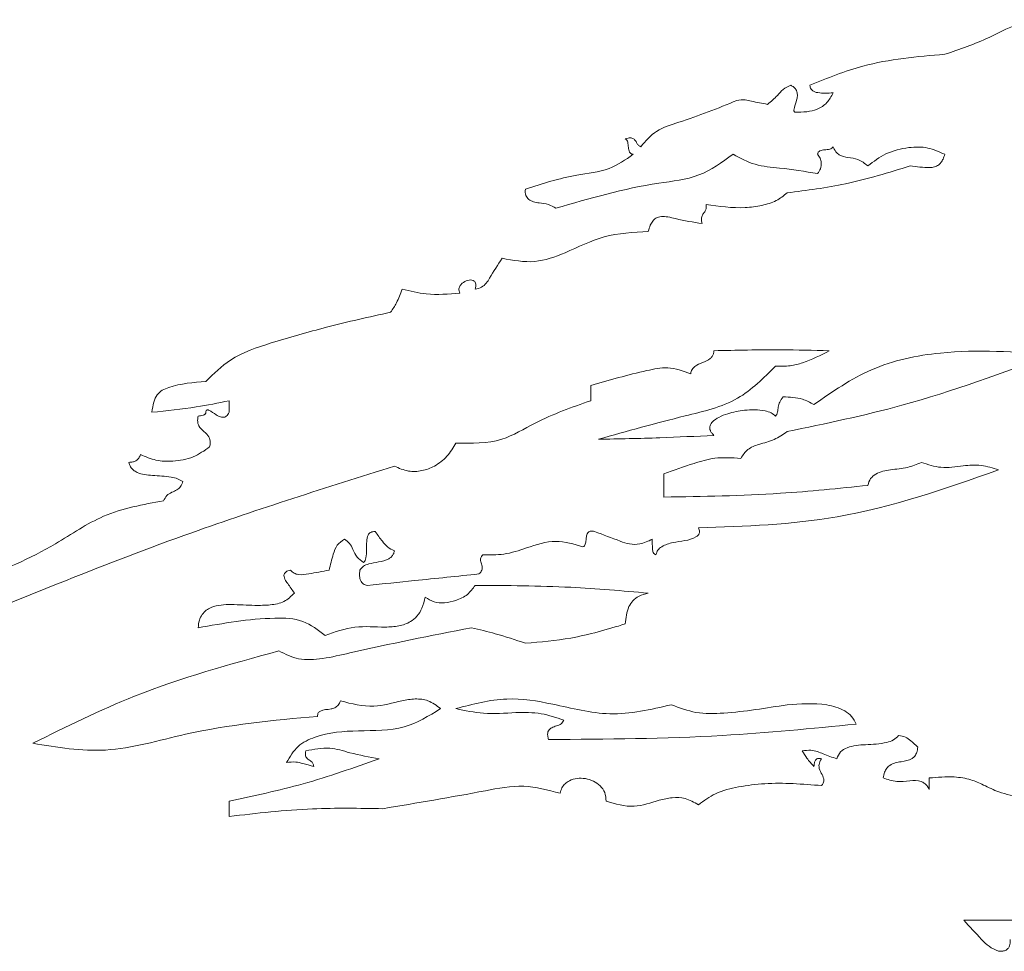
# Paper-space layout 'Sheet1' of a CAD drawing. Header units: millimetres. Extents: x 0 to 864, y 0 to 559.
# Tile 9 of 79: x 305.27 to 311.67, y 455.57 to 461.63. Entities that reach past the tile are written whole.
import ezdxf

# ---------------------------------------------------------------- set-up
doc = ezdxf.new("R2010")
doc.units = ezdxf.units.MM

psp = doc.layouts.new('Sheet1')

# ---------------------------------------------------------------- linework, layer by layer
at = {"color": 7, "linetype": 'Continuous', "lineweight": 15}
for p, q in [((308.9821, 459.153), (308.9821, 459.2528)), ((306.6289, 459.153), (306.6289, 459.0781)), ((309.4578, 458.6777), (309.4578, 458.5268)), ((311.1848, 456.6241), (311.1848, 456.6994)), ((306.6289, 456.5489), (306.6289, 456.4487)), ((311.7351, 455.7732), (311.4102, 455.7732))]:
    psp.add_line(p, q, dxfattribs=at)
for points, knots in [([(311.9108, 461.6315), (311.8559, 461.6226), (311.7372, 461.6035), (311.5416, 461.4925), (311.3832, 461.4393), (311.2856, 461.4065)], [0, 0, 0, 0, 0.248449, 0.53695, 1, 1, 1, 1]), ([(311.2856, 461.4065), (311.1056, 461.3912), (310.8028, 461.3656), (310.5222, 461.2514), (310.4085, 461.2052)], [0, 0, 0, 0, 0.5947149, 1, 1, 1, 1]), ([(310.2832, 461.2052), (310.2661, 461.197), (310.2326, 461.1809), (310.1906, 461.1297), (310.1551, 461.0994), (310.1334, 461.0809)], [0, 0, 0, 0, 0.285524, 0.562286, 1, 1, 1, 1]), ([(310.3091, 461.0305), (310.3081, 461.0315), (310.3061, 461.0334), (310.3046, 461.0375), (310.3037, 461.0465), (310.3098, 461.0708), (310.3212, 461.1005), (310.3276, 461.1349), (310.326, 461.1592), (310.317, 461.1789), (310.303, 461.1944), (310.2902, 461.2014), (310.2832, 461.2052)], [0, 0, 0, 0, 0.020483, 0.041562, 0.065277, 0.157968, 0.415263, 0.553611, 0.687741, 0.778704, 0.87924, 1, 1, 1, 1]), ([(310.4085, 461.2052), (310.409, 461.2004), (310.41, 461.1914), (310.4156, 461.1795), (310.4253, 461.1688), (310.4406, 461.1608), (310.4857, 461.151), (310.5258, 461.1537), (310.559, 461.1558)], [0, 0, 0, 0, 0.081621, 0.152487, 0.219273, 0.32319, 0.439962, 1, 1, 1, 1]), ([(310.559, 461.1558), (310.5472, 461.133), (310.5237, 461.0873), (310.4586, 461.0474), (310.3855, 461.0295), (310.3359, 461.0302), (310.3091, 461.0305)], [0, 0, 0, 0, 0.2529292, 0.5059331, 0.7326076, 1, 1, 1, 1]), ([(309.9331, 461.1058), (309.8094, 461.0558), (309.6379, 460.9864), (309.4065, 460.9195), (309.3395, 460.8424), (309.3073, 460.8055)], [0, 0, 0, 0, 0.573459, 0.795389, 1, 1, 1, 1]), ([(310.1334, 461.0809), (310.0984, 461.0871), (310.0495, 461.0957), (309.9833, 461.1132), (309.9511, 461.1084), (309.9331, 461.1058)], [0, 0, 0, 0, 0.526177, 0.734882, 1, 1, 1, 1]), ([(309.3073, 460.8055), (309.3011, 460.8087), (309.2888, 460.815), (309.2793, 460.8338), (309.2694, 460.8517), (309.2539, 460.8619), (309.2383, 460.8632), (309.2236, 460.8612), (309.2131, 460.8578), (309.2072, 460.8559)], [0, 0, 0, 0, 0.16144, 0.322951, 0.484407, 0.647261, 0.737902, 0.85246, 1, 1, 1, 1]), ([(309.2072, 460.8559), (309.2108, 460.8532), (309.2185, 460.8478), (309.2251, 460.8277), (309.2272, 460.8019), (309.2303, 460.775), (309.2416, 460.7608), (309.2505, 460.7567), (309.2556, 460.7561), (309.2583, 460.7558)], [0, 0, 0, 0, 0.108814, 0.227009, 0.502535, 0.762507, 0.873729, 0.93252, 1, 1, 1, 1]), ([(310.4582, 460.7558), (310.4586, 460.7584), (310.4593, 460.7633), (310.4638, 460.7718), (310.4784, 460.7824), (310.5052, 460.785), (310.5311, 460.787), (310.5511, 460.7939), (310.5564, 460.8017), (310.559, 460.8055)], [0, 0, 0, 0, 0.065512, 0.123099, 0.23395, 0.495614, 0.771294, 0.889563, 1, 1, 1, 1]), ([(310.559, 460.8055), (310.5641, 460.794), (310.5734, 460.7732), (310.6064, 460.7448), (310.6582, 460.7344), (310.7263, 460.7273), (310.7645, 460.6969), (310.7851, 460.6805)], [0, 0, 0, 0, 0.138815, 0.251131, 0.469624, 0.713639, 1, 1, 1, 1]), ([(310.7851, 460.6805), (310.823, 460.709), (310.9027, 460.769), (311.0408, 460.8031), (311.1755, 460.806), (311.2493, 460.7723), (311.2856, 460.7558)], [0, 0, 0, 0, 0.262623, 0.552359, 0.779726, 1, 1, 1, 1]), ([(309.2583, 460.7558), (309.2079, 460.7207), (309.0974, 460.644), (308.8446, 460.6214), (308.6665, 460.5646), (308.5569, 460.5296)], [0, 0, 0, 0, 0.244143, 0.53437, 1, 1, 1, 1]), ([(308.7557, 460.4047), (308.9753, 460.4692), (309.2798, 460.5586), (309.6921, 460.5987), (309.8365, 460.7038), (309.9079, 460.7558)], [0, 0, 0, 0, 0.566997, 0.785954, 1, 1, 1, 1]), ([(309.9079, 460.7558), (309.955, 460.7306), (310.0497, 460.6799), (310.2416, 460.6662), (310.3762, 460.6438), (310.4582, 460.6301)], [0, 0, 0, 0, 0.278172, 0.560274, 1, 1, 1, 1]), ([(310.4582, 460.6301), (310.4658, 460.6404), (310.4811, 460.6613), (310.4839, 460.6983), (310.4768, 460.7313), (310.4644, 460.7476), (310.4582, 460.7558)], [0, 0, 0, 0, 0.275532, 0.556492, 0.778685, 1, 1, 1, 1]), ([(311.2856, 460.7558), (311.2824, 460.7453), (311.2765, 460.7264), (311.2628, 460.7026), (311.2443, 460.6836), (311.2187, 460.6715), (311.1553, 460.6684), (311.1028, 460.6751), (311.0602, 460.6805)], [0, 0, 0, 0, 0.121461, 0.219523, 0.301861, 0.412338, 0.524047, 1, 1, 1, 1]), ([(311.0602, 460.6805), (310.9213, 460.6375), (310.6592, 460.5565), (310.3872, 460.5213), (310.2594, 460.5048)], [0, 0, 0, 0, 0.530183, 1, 1, 1, 1]), ([(308.5569, 460.5296), (308.5562, 460.5154), (308.5551, 460.4901), (308.5786, 460.4596), (308.6115, 460.4463), (308.6549, 460.4374), (308.7069, 460.4339), (308.7402, 460.4139), (308.7557, 460.4047)], [0, 0, 0, 0, 0.159377, 0.283017, 0.413166, 0.559189, 0.795455, 1, 1, 1, 1]), ([(310.2594, 460.5048), (310.237, 460.4866), (310.1888, 460.4474), (310.0923, 460.421), (309.939, 460.3995), (309.8178, 460.4174), (309.7329, 460.4299)], [0, 0, 0, 0, 0.155854, 0.336392, 0.535625, 1, 1, 1, 1]), ([(309.7329, 460.4299), (309.7337, 460.4204), (309.7351, 460.4038), (309.7243, 460.3825), (309.7132, 460.3684), (309.7058, 460.3549), (309.7021, 460.3412), (309.7021, 460.324), (309.7053, 460.3118), (309.707, 460.3049)], [0, 0, 0, 0, 0.209684, 0.370401, 0.5229, 0.615209, 0.716753, 0.839833, 1, 1, 1, 1]), ([(309.707, 460.3049), (309.6487, 460.3143), (309.574, 460.3262), (309.4871, 460.3494), (309.4434, 460.3539), (309.4075, 460.344), (309.3834, 460.3214), (309.3669, 460.2918), (309.3606, 460.2679), (309.357, 460.2545)], [0, 0, 0, 0, 0.4334833, 0.5559741, 0.6610045, 0.7536121, 0.819138, 0.8983856, 1, 1, 1, 1]), ([(309.357, 460.2545), (309.2592, 460.2492), (309.0689, 460.2389), (308.8393, 460.1208), (308.6169, 460.04), (308.4773, 460.0662), (308.4063, 460.0795)], [0, 0, 0, 0, 0.295215, 0.574403, 0.783409, 1, 1, 1, 1]), ([(308.4063, 460.0795), (308.3784, 460.037), (308.3431, 459.9834), (308.3041, 459.9166), (308.2725, 459.8883), (308.2451, 459.882), (308.2306, 459.8786)], [0, 0, 0, 0, 0.554116, 0.698516, 0.840708, 1, 1, 1, 1]), ([(308.2306, 459.8786), (308.2323, 459.8848), (308.2354, 459.8958), (308.2356, 459.9113), (308.2319, 459.9235), (308.2234, 459.9336), (308.209, 459.9392), (308.1839, 459.9386), (308.1585, 459.928), (308.1379, 459.9103), (308.128, 459.8952), (308.1242, 459.8803), (308.1247, 459.8664), (308.1285, 459.8579), (308.1305, 459.8534)], [0, 0, 0, 0, 0.090407, 0.160749, 0.217198, 0.266928, 0.342006, 0.426798, 0.618112, 0.715469, 0.808323, 0.868738, 0.931008, 1, 1, 1, 1]), ([(307.7553, 459.8786), (307.7444, 459.8482), (307.7252, 459.7951), (307.6938, 459.7484), (307.6804, 459.7284)], [0, 0, 0, 0, 0.573066, 1, 1, 1, 1]), ([(308.1305, 459.8534), (308.0574, 459.847), (307.9307, 459.8359), (307.8074, 459.8659), (307.7553, 459.8786)], [0, 0, 0, 0, 0.577128, 1, 1, 1, 1]), ([(307.6804, 459.7284), (307.5408, 459.6977), (307.2796, 459.6402), (307.0233, 459.564), (306.9041, 459.5286)], [0, 0, 0, 0, 0.534659, 1, 1, 1, 1]), ([(306.9041, 459.5286), (306.8108, 459.4989), (306.6489, 459.4475), (306.5287, 459.3289), (306.4777, 459.2787)], [0, 0, 0, 0, 0.576374, 1, 1, 1, 1]), ([(309.6328, 459.3284), (309.635, 459.3382), (309.6392, 459.3568), (309.6668, 459.3842), (309.7101, 459.4005), (309.7511, 459.4173), (309.7725, 459.44), (309.7815, 459.4577), (309.7832, 459.4713), (309.784, 459.4785)], [0, 0, 0, 0, 0.13048, 0.247457, 0.495004, 0.741601, 0.820589, 0.903863, 1, 1, 1, 1]), ([(309.784, 459.4785), (309.93, 459.4816), (310.1802, 459.4868), (310.4303, 459.481), (310.5345, 459.4785)], [0, 0, 0, 0, 0.583676, 1, 1, 1, 1]), ([(309.784, 459.4785), (309.93, 459.4816), (310.1802, 459.4868), (310.4303, 459.481), (310.5345, 459.4785)], [0, 0, 0, 0, 0.583676, 1, 1, 1, 1]), ([(310.5345, 459.4785), (310.4778, 459.4492), (310.3967, 459.4071), (310.2763, 459.3766), (310.2166, 459.3776), (310.1845, 459.3781)], [0, 0, 0, 0, 0.516972, 0.740043, 1, 1, 1, 1]), ([(310.4344, 459.1282), (310.5555, 459.2121), (310.8037, 459.3843), (311.3469, 459.4993), (311.7433, 459.4706), (311.9864, 459.453)], [0, 0, 0, 0, 0.269232, 0.551929, 1, 1, 1, 1]), ([(311.9864, 459.453), (311.6626, 459.3338), (311.0984, 459.1262), (310.5101, 459.0041), (310.2594, 458.9521)], [0, 0, 0, 0, 0.5738815, 1, 1, 1, 1]), ([(308.9821, 459.2528), (309.1024, 459.2868), (309.2663, 459.3332), (309.4899, 459.3794), (309.5833, 459.346), (309.6328, 459.3284)], [0, 0, 0, 0, 0.564448, 0.769313, 1, 1, 1, 1]), ([(310.1845, 459.3781), (310.1069, 459.3001), (309.9431, 459.1354), (309.5191, 459.0389), (309.2182, 458.9548), (309.0318, 458.9027)], [0, 0, 0, 0, 0.255272, 0.538734, 1, 1, 1, 1]), ([(306.4777, 459.2787), (306.3959, 459.272), (306.2988, 459.264), (306.1935, 459.2238), (306.158, 459.1907), (306.1349, 459.1401), (306.1303, 459.1005), (306.1277, 459.0781)], [0, 0, 0, 0, 0.5392804, 0.6397956, 0.7377499, 0.8512035, 1, 1, 1, 1]), ([(306.1277, 459.0781), (306.2241, 459.0877), (306.3924, 459.1043), (306.5581, 459.1384), (306.6289, 459.153)], [0, 0, 0, 0, 0.572281, 1, 1, 1, 1]), ([(308.1053, 458.8775), (308.2074, 458.8755), (308.3922, 458.8718), (308.6613, 459.0409), (308.8598, 459.1102), (308.9821, 459.153)], [0, 0, 0, 0, 0.321119, 0.581262, 1, 1, 1, 1]), ([(310.1845, 459.0526), (310.1878, 459.0562), (310.1949, 459.064), (310.199, 459.0854), (310.2022, 459.1125), (310.2109, 459.1475), (310.226, 459.1672), (310.2342, 459.1779)], [0, 0, 0, 0, 0.105743, 0.227354, 0.462617, 0.709434, 1, 1, 1, 1]), ([(310.2342, 459.1779), (310.2769, 459.1767), (310.3478, 459.1749), (310.4098, 459.1414), (310.4344, 459.1282)], [0, 0, 0, 0, 0.603433, 1, 1, 1, 1]), ([(306.4777, 459.0781), (306.4776, 459.0763), (306.4773, 459.0728), (306.4754, 459.0682), (306.472, 459.064), (306.4666, 459.0606), (306.4518, 459.0559), (306.4387, 459.0541), (306.428, 459.0526)], [0, 0, 0, 0, 0.090155, 0.168202, 0.241108, 0.352218, 0.473185, 1, 1, 1, 1]), ([(306.6289, 459.0781), (306.6265, 459.0727), (306.6221, 459.063), (306.6122, 459.0519), (306.5963, 459.0435), (306.5717, 459.0467), (306.538, 459.0645), (306.5137, 459.0855), (306.4926, 459.0933), (306.4878, 459.094), (306.4838, 459.093), (306.4809, 459.0903), (306.4785, 459.0854), (306.478, 459.0811), (306.4777, 459.0781)], [0, 0, 0, 0, 0.093959, 0.168158, 0.231537, 0.372303, 0.536123, 0.838711, 0.868331, 0.8928, 0.913788, 0.931736, 0.953249, 1, 1, 1, 1]), ([(309.784, 458.9279), (309.7789, 458.933), (309.7694, 458.9421), (309.76, 458.958), (309.7554, 458.976), (309.7597, 458.997), (309.7794, 459.0232), (309.8186, 459.0486), (309.8885, 459.0758), (309.9897, 459.0957), (310.0863, 459.0961), (310.1556, 459.0772), (310.1754, 459.0602), (310.1845, 459.0526)], [0, 0, 0, 0, 0.040217, 0.073356, 0.101952, 0.142511, 0.18769, 0.282265, 0.399126, 0.606601, 0.855588, 0.934459, 1, 1, 1, 1]), ([(306.428, 459.0526), (306.4265, 459.0439), (306.4239, 459.0282), (306.4257, 459.0063), (306.4357, 458.9784), (306.4658, 458.9531), (306.4957, 458.9274), (306.5055, 458.8993), (306.5072, 458.8772), (306.5045, 458.8615), (306.5029, 458.8527)], [0, 0, 0, 0, 0.115637, 0.207876, 0.286106, 0.498665, 0.711472, 0.790182, 0.883229, 1, 1, 1, 1]), ([(310.2594, 458.9521), (310.2326, 458.9333), (310.1765, 458.8939), (310.0847, 458.8737), (310.0008, 458.8423), (309.9722, 458.7989), (309.9583, 458.7778)], [0, 0, 0, 0, 0.273247, 0.571473, 0.792219, 1, 1, 1, 1]), ([(309.0318, 458.9027), (309.1654, 458.9051), (309.4162, 458.9094), (309.6668, 458.922), (309.784, 458.9279)], [0, 0, 0, 0, 0.532239, 1, 1, 1, 1]), ([(306.5029, 458.8527), (306.4685, 458.8286), (306.3964, 458.7782), (306.2719, 458.7564), (306.1529, 458.7603), (306.0859, 458.7886), (306.0528, 458.8026)], [0, 0, 0, 0, 0.2614899, 0.5471078, 0.7757614, 1, 1, 1, 1]), ([(307.7049, 458.7274), (307.7346, 458.7144), (307.7917, 458.6895), (307.8849, 458.6934), (307.9723, 458.7267), (308.0518, 458.7881), (308.0874, 458.8477), (308.1053, 458.8775)], [0, 0, 0, 0, 0.201307, 0.385871, 0.567163, 0.782992, 1, 1, 1, 1]), ([(306.0528, 458.8026), (306.0495, 458.7946), (306.0429, 458.7787), (306.0245, 458.7618), (306.0016, 458.7529), (305.9858, 458.7525), (305.9772, 458.7522)], [0, 0, 0, 0, 0.26493, 0.519226, 0.738055, 1, 1, 1, 1]), ([(305.9772, 458.7522), (305.9801, 458.7423), (305.9856, 458.7232), (306.0057, 458.7007), (306.0517, 458.674), (306.1381, 458.6649), (306.226, 458.6623), (306.2938, 458.6484), (306.317, 458.6338), (306.3279, 458.6269)], [0, 0, 0, 0, 0.078279, 0.149803, 0.223202, 0.479975, 0.792943, 0.902279, 1, 1, 1, 1]), ([(309.9583, 458.7778), (309.9016, 458.7818), (309.7983, 458.789), (309.6315, 458.7399), (309.5229, 458.701), (309.4578, 458.6777)], [0, 0, 0, 0, 0.327597, 0.596901, 1, 1, 1, 1]), ([(310.7851, 458.6024), (310.7898, 458.6179), (310.7988, 458.6479), (310.8515, 458.6892), (310.9364, 458.7071), (311.0395, 458.7123), (311.1037, 458.7395), (311.1337, 458.7522)], [0, 0, 0, 0, 0.118782, 0.229377, 0.480934, 0.757584, 1, 1, 1, 1]), ([(311.1337, 458.7522), (311.1758, 458.7381), (311.2644, 458.7083), (311.396, 458.7301), (311.5233, 458.739), (311.5982, 458.7147), (311.6356, 458.7025)], [0, 0, 0, 0, 0.257317, 0.541297, 0.770937, 1, 1, 1, 1]), ([(304.75, 457.6504), (305.2922, 457.8741), (306.2623, 458.2743), (307.2633, 458.5887), (307.7049, 458.7274)], [0, 0, 0, 0, 0.558882, 1, 1, 1, 1]), ([(311.6356, 458.7025), (311.2889, 458.581), (310.6557, 458.3592), (309.9862, 458.3365), (309.6832, 458.3263)], [0, 0, 0, 0, 0.547588, 1, 1, 1, 1]), ([(306.3279, 458.6269), (306.3243, 458.6154), (306.3174, 458.593), (306.288, 458.5723), (306.2565, 458.5567), (306.2209, 458.5389), (306.2092, 458.5143), (306.2033, 458.502)], [0, 0, 0, 0, 0.193536, 0.374857, 0.563842, 0.781757, 1, 1, 1, 1]), ([(309.4578, 458.5268), (309.7111, 458.5305), (310.1547, 458.5369), (310.5959, 458.5827), (310.7851, 458.6024)], [0, 0, 0, 0, 0.571054, 1, 1, 1, 1]), ([(306.2033, 458.502), (306.0693, 458.4781), (305.8156, 458.4329), (305.4441, 458.1711), (305.1547, 458.0508), (304.9761, 457.9766)], [0, 0, 0, 0, 0.300118, 0.568207, 1, 1, 1, 1]), ([(307.5803, 458.3021), (307.5748, 458.3021), (307.5647, 458.3021), (307.5511, 458.2975), (307.5407, 458.2895), (307.5279, 458.2703), (307.5232, 458.2335), (307.5241, 458.1843), (307.5237, 458.143), (307.5156, 458.1141), (307.5082, 458.1054), (307.5047, 458.1012)], [0, 0, 0, 0, 0.068913, 0.126208, 0.17823, 0.230642, 0.413613, 0.629368, 0.85707, 0.932131, 1, 1, 1, 1]), ([(307.7049, 458.1768), (307.6893, 458.1842), (307.6587, 458.1989), (307.6201, 458.246), (307.5954, 458.2808), (307.5803, 458.3021)], [0, 0, 0, 0, 0.284752, 0.561259, 1, 1, 1, 1]), ([(309.0073, 458.3021), (309.0028, 458.3032), (308.9946, 458.3051), (308.9832, 458.3054), (308.9739, 458.3032), (308.9652, 458.2977), (308.9585, 458.2872), (308.954, 458.2697), (308.9518, 458.2468), (308.9491, 458.2248), (308.9416, 458.2084), (308.9347, 458.2039), (308.9314, 458.2017)], [0, 0, 0, 0, 0.09429, 0.168991, 0.22989, 0.283598, 0.372999, 0.473118, 0.647626, 0.83783, 0.920358, 1, 1, 1, 1]), ([(309.3829, 458.2517), (309.3562, 458.2396), (309.3091, 458.2183), (309.2347, 458.217), (309.1381, 458.2532), (309.063, 458.2813), (309.0073, 458.3021)], [0, 0, 0, 0, 0.221016, 0.389205, 0.547702, 1, 1, 1, 1]), ([(309.6832, 458.3263), (309.6852, 458.3218), (309.6888, 458.3137), (309.6908, 458.3014), (309.689, 458.2888), (309.6809, 458.2764), (309.6286, 458.2415), (309.5409, 458.2403), (309.4561, 458.2141), (309.4165, 458.1834), (309.41, 458.1619), (309.4067, 458.1513)], [0, 0, 0, 0, 0.039664, 0.0722741, 0.1006503, 0.1418617, 0.1885898, 0.6074442, 0.8206786, 0.9111563, 1, 1, 1, 1]), ([(307.3794, 458.2517), (307.3624, 458.2403), (307.3274, 458.2167), (307.3016, 458.1409), (307.2883, 458.086), (307.28, 458.0515)], [0, 0, 0, 0, 0.2587395, 0.5339882, 1, 1, 1, 1]), ([(307.5047, 458.1012), (307.4892, 458.1117), (307.4577, 458.1331), (307.4376, 458.1825), (307.4157, 458.2263), (307.3914, 458.2433), (307.3794, 458.2517)], [0, 0, 0, 0, 0.274951, 0.560851, 0.783369, 1, 1, 1, 1]), ([(308.9314, 458.2017), (308.8727, 458.2198), (308.7502, 458.2578), (308.5772, 458.1992), (308.4233, 458.1484), (308.3261, 458.1503), (308.2803, 458.1513)], [0, 0, 0, 0, 0.27045, 0.564767, 0.795165, 1, 1, 1, 1]), ([(309.4067, 458.1513), (309.403, 458.1526), (309.3957, 458.1553), (309.386, 458.1692), (309.3825, 458.2025), (309.3827, 458.2314), (309.3829, 458.2517)], [0, 0, 0, 0, 0.105937, 0.206309, 0.44251, 1, 1, 1, 1]), ([(307.4795, 458.0515), (307.4869, 458.0606), (307.5022, 458.0796), (307.547, 458.095), (307.6028, 458.1044), (307.6555, 458.1151), (307.6862, 458.137), (307.6996, 458.1548), (307.7031, 458.1692), (307.7049, 458.1768)], [0, 0, 0, 0, 0.126972, 0.26415, 0.503493, 0.761251, 0.838013, 0.914723, 1, 1, 1, 1]), ([(308.2803, 458.1513), (308.2771, 458.1478), (308.2712, 458.1417), (308.2659, 458.1309), (308.2632, 458.1139), (308.2718, 458.0916), (308.2782, 458.0679), (308.2732, 458.0497), (308.2662, 458.0376), (308.2591, 458.0303), (308.2551, 458.0263)], [0, 0, 0, 0, 0.102837, 0.185596, 0.258366, 0.472721, 0.695556, 0.778724, 0.877018, 1, 1, 1, 1]), ([(307.028, 458.0515), (307.0225, 458.0499), (307.0127, 458.0471), (307.0003, 458.0407), (306.9918, 458.0332), (306.9858, 458.0226), (306.9857, 458.0077), (306.9939, 457.9868), (307.0187, 457.952), (307.0395, 457.9221), (307.0539, 457.9013)], [0, 0, 0, 0, 0.088109, 0.15781, 0.213862, 0.262182, 0.34179, 0.43429, 0.607764, 1, 1, 1, 1]), ([(307.28, 458.0515), (307.2362, 458.0428), (307.1705, 458.0297), (307.0931, 458.0181), (307.0503, 458.0296), (307.0355, 458.0441), (307.028, 458.0515)], [0, 0, 0, 0, 0.511005, 0.766682, 0.881885, 1, 1, 1, 1]), ([(307.5292, 457.9517), (307.5241, 457.9527), (307.5145, 457.9545), (307.5018, 457.9612), (307.492, 457.9706), (307.4823, 457.9874), (307.477, 458.0153), (307.4786, 458.0386), (307.4795, 458.0515)], [0, 0, 0, 0, 0.123135, 0.232414, 0.336504, 0.443849, 0.690862, 1, 1, 1, 1]), ([(308.2551, 458.0263), (308.1153, 458.0116), (307.8734, 457.9862), (307.6314, 457.962), (307.5292, 457.9517)], [0, 0, 0, 0, 0.577847, 1, 1, 1, 1]), ([(307.9058, 457.8761), (307.9241, 457.8641), (307.9621, 457.8392), (308.034, 457.8365), (308.1083, 457.8523), (308.1821, 457.8869), (308.215, 457.9309), (308.2306, 457.9517)], [0, 0, 0, 0, 0.174342, 0.362025, 0.560814, 0.791546, 1, 1, 1, 1]), ([(308.2306, 457.9517), (308.4379, 457.9508), (308.814, 457.9491), (309.1887, 457.9161), (309.357, 457.9013)], [0, 0, 0, 0, 0.550858, 1, 1, 1, 1]), ([(307.0539, 457.9013), (307.0326, 457.881), (306.9889, 457.8393), (306.8941, 457.8223), (306.7795, 457.8207), (306.652, 457.83), (306.5409, 457.8244), (306.4793, 457.7913), (306.4519, 457.7627), (306.4334, 457.7231), (306.4299, 457.6928), (306.428, 457.6763)], [0, 0, 0, 0, 0.118312, 0.243466, 0.381176, 0.591643, 0.771921, 0.823831, 0.875353, 0.931988, 1, 1, 1, 1]), ([(307.2548, 457.6259), (307.3186, 457.6491), (307.4451, 457.6952), (307.6096, 457.677), (307.7316, 457.6848), (307.8044, 457.7084), (307.8551, 457.7515), (307.8888, 457.807), (307.8998, 457.8515), (307.9058, 457.8761)], [0, 0, 0, 0, 0.264999, 0.524496, 0.641586, 0.748087, 0.819513, 0.900316, 1, 1, 1, 1]), ([(309.357, 457.9013), (309.3363, 457.896), (309.2992, 457.8865), (309.2548, 457.8548), (309.2166, 457.7941), (309.2111, 457.7397), (309.2072, 457.7008)], [0, 0, 0, 0, 0.232214, 0.415026, 0.580306, 1, 1, 1, 1]), ([(306.428, 457.6763), (306.5919, 457.7053), (306.8157, 457.745), (307.1127, 457.7363), (307.2085, 457.6618), (307.2548, 457.6259)], [0, 0, 0, 0, 0.5860977, 0.8003041, 1, 1, 1, 1]), ([(308.2061, 457.6763), (307.9412, 457.6244), (307.6169, 457.5608), (307.2477, 457.4732), (307.0845, 457.4611), (306.9951, 457.5048), (306.9531, 457.5254)], [0, 0, 0, 0, 0.629758, 0.770966, 0.892242, 1, 1, 1, 1]), ([(308.5569, 457.5762), (308.492, 457.5976), (308.3764, 457.6358), (308.2581, 457.6639), (308.2061, 457.6763)], [0, 0, 0, 0, 0.561241, 1, 1, 1, 1]), ([(309.2072, 457.7008), (309.0895, 457.6658), (308.8768, 457.6024), (308.6557, 457.5843), (308.5569, 457.5762)], [0, 0, 0, 0, 0.552938, 1, 1, 1, 1]), ([(306.9531, 457.5254), (306.6358, 457.4386), (306.0832, 457.2874), (305.5705, 457.0331), (305.3521, 456.9248)], [0, 0, 0, 0, 0.574077, 1, 1, 1, 1]), ([(307.3542, 457.2006), (307.4268, 457.1816), (307.5606, 457.1467), (307.7216, 457.1972), (307.8385, 457.2169), (307.9305, 457.207), (307.9792, 457.17), (308.0052, 457.1502)], [0, 0, 0, 0, 0.326929, 0.602657, 0.732277, 0.857008, 1, 1, 1, 1]), ([(309.5075, 457.1754), (309.3733, 457.1442), (309.1148, 457.0841), (308.7606, 457.1797), (308.4229, 457.2345), (308.215, 457.1793), (308.1053, 457.1502)], [0, 0, 0, 0, 0.286138, 0.551125, 0.763262, 1, 1, 1, 1]), ([(308.0052, 457.1502), (307.9288, 457.1029), (307.7654, 457.0019), (307.4737, 457.0114), (307.2378, 456.9928), (307.0688, 456.9124), (307.0254, 456.8375), (307.0035, 456.7995)], [0, 0, 0, 0, 0.239412, 0.511489, 0.76983, 0.883198, 1, 1, 1, 1]), ([(307.2044, 457.1001), (307.2046, 457.1043), (307.2049, 457.112), (307.2088, 457.1222), (307.2151, 457.1298), (307.2406, 457.1457), (307.2785, 457.1424), (307.3177, 457.1553), (307.3414, 457.1726), (307.3497, 457.1907), (307.3542, 457.2006)], [0, 0, 0, 0, 0.063913, 0.116375, 0.16357, 0.210944, 0.56883, 0.700803, 0.837561, 1, 1, 1, 1]), ([(308.1053, 457.1502), (308.1649, 457.1378), (308.2935, 457.1109), (308.4795, 457.1259), (308.6575, 457.1264), (308.7584, 457.0918), (308.8068, 457.0753)], [0, 0, 0, 0, 0.255599, 0.552414, 0.785324, 1, 1, 1, 1]), ([(310.2594, 457.1754), (310.123, 457.1532), (309.9275, 457.1215), (309.6693, 457.1141), (309.5601, 457.1555), (309.5075, 457.1754)], [0, 0, 0, 0, 0.544749, 0.78111, 1, 1, 1, 1]), ([(310.2594, 457.1754), (310.123, 457.1532), (309.9275, 457.1215), (309.6693, 457.1141), (309.5601, 457.1555), (309.5075, 457.1754)], [0, 0, 0, 0, 0.544749, 0.78111, 1, 1, 1, 1]), ([(310.7095, 457.0494), (310.7005, 457.0669), (310.6826, 457.1014), (310.6176, 457.1509), (310.4735, 457.1908), (310.3458, 457.1816), (310.2594, 457.1754)], [0, 0, 0, 0, 0.117381, 0.232263, 0.480575, 1, 1, 1, 1]), ([(305.3521, 456.9248), (305.5107, 456.8984), (305.8455, 456.8429), (306.4533, 457.0313), (306.9165, 457.0738), (307.2044, 457.1001)], [0, 0, 0, 0, 0.2542028, 0.5365798, 1, 1, 1, 1]), ([(308.8068, 457.0753), (308.8016, 457.0663), (308.7909, 457.0477), (308.7591, 457.0378), (308.7296, 457.0285), (308.7076, 457.0115), (308.7014, 456.9908), (308.7016, 456.9713), (308.7053, 456.9575), (308.7074, 456.9496)], [0, 0, 0, 0, 0.164857, 0.339945, 0.51937, 0.683495, 0.765019, 0.866635, 1, 1, 1, 1]), ([(308.7074, 456.9496), (309.0851, 456.9519), (309.754, 456.9559), (310.4197, 457.021), (310.7095, 457.0494)], [0, 0, 0, 0, 0.564662, 1, 1, 1, 1]), ([(310.5835, 456.8243), (310.5902, 456.8406), (310.6035, 456.8728), (310.6721, 456.9091), (310.7759, 456.917), (310.8778, 456.9204), (310.9533, 456.9429), (310.975, 456.9643), (310.9853, 456.9745)], [0, 0, 0, 0, 0.113266, 0.224693, 0.489919, 0.800384, 0.904849, 1, 1, 1, 1]), ([(310.9853, 456.9745), (311.0009, 456.9723), (311.0301, 456.9682), (311.0705, 456.9375), (311.0951, 456.9141), (311.1099, 456.8999)], [0, 0, 0, 0, 0.312765, 0.58349, 1, 1, 1, 1]), ([(307.1288, 456.8751), (307.181, 456.8858), (307.2775, 456.9058), (307.4341, 456.8545), (307.5412, 456.8356), (307.6048, 456.8243)], [0, 0, 0, 0, 0.323797, 0.59875, 1, 1, 1, 1]), ([(311.1099, 456.8999), (311.1084, 456.8884), (311.1058, 456.8678), (311.0925, 456.8417), (311.0605, 456.8134), (311.0007, 456.8053), (310.9406, 456.794), (310.9072, 456.763), (310.8918, 456.7346), (310.8875, 456.712), (310.8852, 456.6994)], [0, 0, 0, 0, 0.104434, 0.186347, 0.258372, 0.481664, 0.713279, 0.792984, 0.884695, 1, 1, 1, 1]), ([(307.1799, 456.7743), (307.1796, 456.778), (307.1791, 456.7851), (307.175, 456.7944), (307.1654, 456.8065), (307.1507, 456.8149), (307.1363, 456.8259), (307.1288, 456.8362), (307.1256, 456.848), (307.1255, 456.8609), (307.1276, 456.87), (307.1288, 456.8751)], [0, 0, 0, 0, 0.092156, 0.171182, 0.245098, 0.467235, 0.577501, 0.688666, 0.771934, 0.872517, 1, 1, 1, 1]), ([(310.3588, 456.8751), (310.3774, 456.8776), (310.4108, 456.8821), (310.4573, 456.8731), (310.5108, 456.8471), (310.5534, 456.8337), (310.5835, 456.8243)], [0, 0, 0, 0, 0.2402, 0.428775, 0.596515, 1, 1, 1, 1]), ([(310.4344, 456.7743), (310.4187, 456.7915), (310.3903, 456.8228), (310.3685, 456.8589), (310.3588, 456.8751)], [0, 0, 0, 0, 0.552878, 1, 1, 1, 1]), ([(307.6048, 456.8243), (307.4413, 456.7662), (307.1221, 456.6527), (306.7906, 456.5829), (306.6289, 456.5489)], [0, 0, 0, 0, 0.512228, 1, 1, 1, 1]), ([(307.0035, 456.7995), (307.0232, 456.8019), (307.059, 456.8063), (307.1176, 456.7908), (307.1564, 456.7805), (307.1799, 456.7743)], [0, 0, 0, 0, 0.328572, 0.593909, 1, 1, 1, 1]), ([(310.4841, 456.8243), (310.4793, 456.8252), (310.4709, 456.8268), (310.4591, 456.8257), (310.4501, 456.8214), (310.4415, 456.8119), (310.4364, 456.7954), (310.4351, 456.7816), (310.4344, 456.7743)], [0, 0, 0, 0, 0.1688164, 0.2998528, 0.4089983, 0.5125371, 0.7394118, 1, 1, 1, 1]), ([(310.4841, 456.6497), (310.4877, 456.6546), (310.4942, 456.6636), (310.4988, 456.6787), (310.4983, 456.7022), (310.4813, 456.731), (310.4664, 456.7621), (310.4674, 456.7884), (310.4729, 456.8066), (310.4801, 456.818), (310.4841, 456.8243)], [0, 0, 0, 0, 0.097402, 0.176609, 0.247854, 0.466738, 0.699855, 0.784486, 0.881531, 1, 1, 1, 1]), ([(311.1848, 456.6994), (311.239, 456.704), (311.3298, 456.7118), (311.4503, 456.6931), (311.5443, 456.651), (311.6488, 456.598), (311.7353, 456.5828), (311.7855, 456.5741)], [0, 0, 0, 0, 0.26152, 0.438061, 0.580004, 0.75628, 1, 1, 1, 1]), ([(307.63, 456.4995), (307.8513, 456.5365), (308.1547, 456.5872), (308.5434, 456.6645), (308.7037, 456.621), (308.7823, 456.5996)], [0, 0, 0, 0, 0.57933, 0.793993, 1, 1, 1, 1]), ([(308.7823, 456.5996), (308.7858, 456.6118), (308.7924, 456.635), (308.815, 456.6632), (308.8482, 456.6861), (308.894, 456.6989), (308.9481, 456.6971), (309.0004, 456.6809), (309.0452, 456.6505), (309.0784, 456.6048), (309.0809, 456.5679), (309.0822, 456.5489)], [0, 0, 0, 0, 0.087795, 0.168151, 0.246809, 0.36769, 0.493637, 0.621005, 0.745811, 0.86868, 1, 1, 1, 1]), ([(309.6832, 456.5243), (309.7189, 456.5509), (309.7969, 456.609), (309.9492, 456.6445), (310.1797, 456.6739), (310.3606, 456.6595), (310.4841, 456.6497)], [0, 0, 0, 0, 0.159336, 0.347879, 0.554506, 1, 1, 1, 1]), ([(310.8852, 456.6994), (310.9143, 456.6891), (310.9708, 456.6692), (311.0542, 456.6817), (311.1169, 456.6838), (311.1537, 456.666), (311.1723, 456.6483), (311.1804, 456.6326), (311.1848, 456.6241)], [0, 0, 0, 0, 0.279153, 0.541802, 0.768412, 0.838113, 0.912503, 1, 1, 1, 1]), ([(309.0822, 456.5489), (309.1429, 456.5303), (309.2592, 456.4949), (309.4012, 456.5495), (309.5109, 456.5734), (309.6023, 456.5713), (309.6551, 456.5407), (309.6832, 456.5243)], [0, 0, 0, 0, 0.298201, 0.571162, 0.708778, 0.845198, 1, 1, 1, 1]), ([(306.6289, 456.4487), (306.8099, 456.4695), (307.1426, 456.5075), (307.4773, 456.502), (307.63, 456.4995)], [0, 0, 0, 0, 0.543954, 1, 1, 1, 1]), ([(311.4102, 455.7732), (311.448, 455.7318), (311.5006, 455.6742), (311.5719, 455.5998), (311.614, 455.5816), (311.6356, 455.5723)], [0, 0, 0, 0, 0.55309, 0.771073, 1, 1, 1, 1]), ([(311.6356, 455.5723), (311.6448, 455.572), (311.6616, 455.5715), (311.6844, 455.5782), (311.6999, 455.5913), (311.7081, 455.6079), (311.7117, 455.6267), (311.7109, 455.6402), (311.7106, 455.6475)], [0, 0, 0, 0, 0.217209, 0.394216, 0.55181, 0.680656, 0.827209, 1, 1, 1, 1])]:
    psp.add_open_spline(points, degree=3, knots=knots, dxfattribs=at)

doc.saveas('drawing.dxf')
